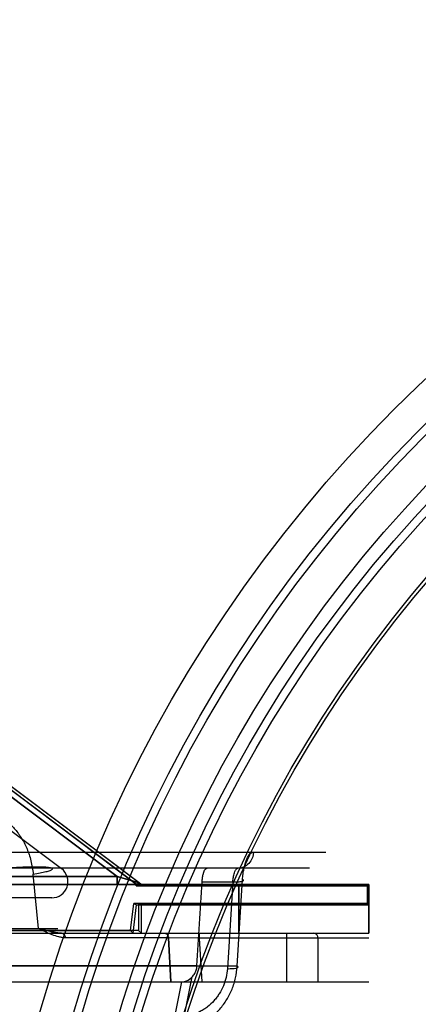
# Model space of a CAD drawing. Header units: millimetres. Extents: x 0 to 297, y 0 to 210.
# Tile 198 of 256: x 57.028 to 57.151, y 158.725 to 159.028. Entities that reach past the tile are written whole.
import ezdxf

# ---------------------------------------------------------------- set-up
doc = ezdxf.new("R2010")
doc.units = ezdxf.units.MM
doc.header["$LTSCALE"] = 16.335
doc.layers.get('0').update_dxf_attribs({"linetype": 'CONTINUOUS'})
for name, color, linetype in [('AXES_REF', 7, 'CONTINUOUS'), ('INTFCLR_1', 7, 'CONTINUOUS'), ('INTFCLR_144815', 7, 'CONTINUOUS'), ('INTFCLR_72935', 7, 'CONTINUOUS')]:
    doc.layers.add(name, color=color, linetype=linetype)

msp = doc.modelspace()

# ---------------------------------------------------------------- linework, layer by layer
at = {"color": 7, "linetype": 'Continuous'}
for centre, radius in [((57.44573, 154.95648), 4.84791), ((57.44573, 154.95648), 4.8475), ((57.44573, 154.95648), 4.81646), ((57.44573, 158.60548), 0.4275), ((57.44573, 158.60548), 0.4175), ((57.44573, 158.60548), 0.404), ((57.44573, 158.60548), 0.4), ((57.44573, 158.60548), 0.3975), ((57.44573, 158.60548), 0.385), ((57.44573, 158.60548), 0.384)]:
    msp.add_circle(centre, radius, dxfattribs=at)
at = {"color": 9, "linetype": 'Continuous'}
msp.add_circle((57.44573, 158.60548), 0.415, dxfattribs=at)
at = {"color": 7, "linetype": 'Continuous'}
msp.add_arc((57.44573, 154.95648), 4.8, 278.27713, 261.72287, dxfattribs=at)
at = {"layer": 'AXES_REF', "color": 9, "linetype": 'Continuous'}
msp.add_circle((57.44573, 154.95648), 4.42226, dxfattribs=at)
at = {"layer": 'INTFCLR_1', "color": 6, "linetype": 'Continuous'}
for p, q in [((56.97508, 158.82826), (57.06399, 158.76158)), ((56.96908, 158.82026), (57.04095, 158.76636)), ((57.06392, 158.76104), (57.06399, 158.76158)), ((57.06486, 158.76148), (57.06392, 158.76104)), ((57.06392, 158.76104), (57.13515, 158.76104)), ((57.06399, 158.76158), (57.06492, 158.76198)), ((57.06492, 158.76198), (57.06486, 158.76148)), ((57.06642, 158.76148), (57.13559, 158.76148)), ((57.13559, 158.76148), (57.13515, 158.76104)), ((57.13515, 158.76104), (57.13515, 158.75567)), ((57.03795, 158.75736), (56.98819, 158.75736)), ((57.06227, 158.74736), (57.06328, 158.75567)), ((57.06306, 158.74648), (57.06411, 158.75523)), ((57.06328, 158.75567), (57.06411, 158.75523)), ((57.13515, 158.75567), (57.06328, 158.75567)), ((57.06411, 158.75523), (57.13559, 158.75523)), ((57.13515, 158.75567), (57.13559, 158.75523)), ((56.99052, 158.74736), (57.06227, 158.74736)), ((57.06306, 158.74648), (57.06227, 158.74736)), ((56.95648, 158.74648), (57.13559, 158.74648))]:
    msp.add_line(p, q, dxfattribs=at)
at = {"layer": 'INTFCLR_1', "color": 9, "linetype": 'Continuous'}
for p, q in [((57.06492, 158.76198), (56.97548, 158.82906)), ((56.97911, 158.82322), (57.05809, 158.76398)), ((56.98944, 158.76398), (57.05809, 158.76398)), ((57.05809, 158.76398), (57.05809, 158.76148)), ((57.05809, 158.76398), (57.06492, 158.76198)), ((57.06642, 158.76148), (56.95556, 158.76148)), ((57.09559, 158.74648), (57.09559, 158.76148)), ((57.13559, 158.76148), (57.13559, 158.74648))]:
    msp.add_line(p, q, dxfattribs=at)
at = {"layer": 'INTFCLR_1', "color": 6, "linetype": 'Continuous'}
msp.add_arc((57.03795, 158.76236), 0.005, 270, 53.1301, dxfattribs=at)
at = {"layer": 'INTFCLR_1', "color": 9, "linetype": 'Continuous'}
msp.add_arc((57.06642, 158.76398), 0.0025, 233.1301, 270, dxfattribs=at)
at = {"layer": 'INTFCLR_144815', "color": 9, "linetype": 'Continuous'}
for p, q in [((56.86307, 158.77143), (57.12234, 158.77143)), ((57.11734, 158.76648), (56.83305, 158.76648)), ((57.03394, 158.7479), (57.03228, 158.76462)), ((57.09504, 158.7363), (57.09672, 158.763)), ((57.08425, 158.76226), (57.09371, 158.76226)), ((57.09371, 158.76226), (57.09204, 158.73557)), ((57.03985, 158.74783), (57, 158.7479)), ((57, 158.7479), (57.03912, 158.74786)), ((56.94278, 158.74648), (57.13409, 158.74648)), ((57.07391, 158.74506), (57.04223, 158.74506)), ((57.0834, 158.74498), (57.07391, 158.74506)), ((57.0834, 158.74648), (57.0834, 158.74498)), ((57.0834, 158.74498), (57.08415, 158.73148)), ((57.13559, 158.74498), (57.0834, 158.74498)), ((57.1103, 158.74648), (57.1103, 158.73148)), ((57.11995, 158.74498), (57.11995, 158.73148)), ((57.08269, 158.73643), (56.96219, 158.73643)), ((57.09504, 158.7363), (56.97089, 158.7363)), ((57.07874, 158.72079), (57.0812, 158.73301)), ((56.26915, 158.73148), (57.07817, 158.73148)), ((57.07791, 158.73148), (57.07575, 158.7207))]:
    msp.add_line(p, q, dxfattribs=at)
at = {"layer": 'INTFCLR_144815', "color": 6, "linetype": 'Continuous'}
for p, q in [((57.07466, 158.73148), (57.07391, 158.74506)), ((57.07391, 158.74506), (57.07466, 158.73148)), ((57.07817, 158.73148), (57.13559, 158.73148))]:
    msp.add_line(p, q, dxfattribs=at)
msp.add_ellipse((56.69355, 158.86348), major_axis=(0.14777, 2.66779), ratio=0.148162, start_param=-1.610227, end_param=-1.600538, dxfattribs=at)
at = {"layer": 'INTFCLR_144815', "color": 9, "linetype": 'Continuous'}
for points, knots in [([(57.01612, 158.78357), (57.01658, 158.78357), (57.01751, 158.78352), (57.01888, 158.7833), (57.02024, 158.78292), (57.02134, 158.78248), (57.02221, 158.78205), (57.02307, 158.78157), (57.02413, 158.78086), (57.02534, 158.77986), (57.02648, 158.77872), (57.02737, 158.77764), (57.02805, 158.7767), (57.02872, 158.77569), (57.02949, 158.77434), (57.03016, 158.7729), (57.03065, 158.77169), (57.0311, 158.77041), (57.03158, 158.76877), (57.03201, 158.76672), (57.03221, 158.76533), (57.03228, 158.76462)], [0, 0, 0, 0, 0.051, 0.101816, 0.153061, 0.205371, 0.232154, 0.259433, 0.314855, 0.371823, 0.430967, 0.493006, 0.525368, 0.558409, 0.626146, 0.696541, 0.73295, 0.770111, 0.845229, 0.921696, 1, 1, 1, 1]), ([(57.10005, 158.77143), (57.10005, 158.77049), (57.09957, 158.76885), (57.09781, 158.76699), (57.09621, 158.76648), (57.09531, 158.76648)], [0, 0, 0, 0, 0.376053, 0.640016, 1, 1, 1, 1]), ([(57.09672, 158.763), (57.09676, 158.76357), (57.09686, 158.76469), (57.09712, 158.76629), (57.09745, 158.76773), (57.09788, 158.769), (57.09849, 158.77034), (57.09934, 158.77143), (57.10005, 158.77143)], [0, 0, 0, 0, 0.182534, 0.354306, 0.513048, 0.65319, 0.773078, 1, 1, 1, 1]), ([(57.03228, 158.76462), (57.03299, 158.76475), (57.0343, 158.76499), (57.03585, 158.76533), (57.03687, 158.7656), (57.03744, 158.76578), (57.03786, 158.76596), (57.03813, 158.76609), (57.03829, 158.7663), (57.03809, 158.76648), (57.03777, 158.76656), (57.03725, 158.76667), (57.03653, 158.76673), (57.03516, 158.76682), (57.03296, 158.76684), (57.02979, 158.76679), (57.026, 158.76665), (57.02174, 158.76643), (57.01554, 158.76605), (57.00773, 158.76546), (57.00148, 158.76491), (56.99842, 158.76462)], [0, 0, 0, 0, 0.047168, 0.086468, 0.102398, 0.115451, 0.125364, 0.131966, 0.13563, 0.139392, 0.146485, 0.157721, 0.173377, 0.193452, 0.246516, 0.315814, 0.398775, 0.492329, 0.59289, 0.801095, 1, 1, 1, 1]), ([(57.09371, 158.76226), (57.09373, 158.76255), (57.09379, 158.76323), (57.09403, 158.76448), (57.09435, 158.76564), (57.095, 158.76648), (57.09531, 158.76648)], [0, 0, 0, 0, 0.184416, 0.440364, 0.804831, 1, 1, 1, 1]), ([(57.09371, 158.76226), (57.09398, 158.76226), (57.09452, 158.76226), (57.09528, 158.7623), (57.09599, 158.76235), (57.09651, 158.76247), (57.09697, 158.76255), (57.09701, 158.76289), (57.09682, 158.76295), (57.09672, 158.763)], [0, 0, 0, 0, 0.217148, 0.423315, 0.604173, 0.774902, 0.871786, 0.918434, 1, 1, 1, 1]), ([(57.04223, 158.74506), (57.04189, 158.74506), (57.04121, 158.74511), (57.03982, 158.74539), (57.03809, 158.74598), (57.03601, 158.74685), (57.03468, 158.74763), (57.03394, 158.7479)], [0, 0, 0, 0, 0.114981, 0.232799, 0.47844, 0.735283, 1, 1, 1, 1]), ([(57.04223, 158.74506), (57.04222, 158.74524), (57.04211, 158.74591), (57.04142, 158.74648), (57.04093, 158.74648)], [0, 0, 0, 0, 0.266716, 1, 1, 1, 1]), ([(57.07249, 158.74648), (57.07285, 158.74648), (57.07359, 158.74616), (57.07389, 158.74542), (57.07391, 158.74506)], [0, 0, 0, 0, 0.490619, 1, 1, 1, 1]), ([(57.11995, 158.74498), (57.11995, 158.74529), (57.11973, 158.74606), (57.11894, 158.74648), (57.1185, 158.74648)], [0, 0, 0, 0, 0.410942, 1, 1, 1, 1]), ([(57.07759, 158.71661), (57.07816, 158.71668), (57.07931, 158.71688), (57.08155, 158.71748), (57.08371, 158.71841), (57.08572, 158.71962), (57.08763, 158.72102), (57.08937, 158.72267), (57.09087, 158.72453), (57.09222, 158.72653), (57.09331, 158.7287), (57.09412, 158.73097), (57.09474, 158.7333), (57.09499, 158.7351), (57.09504, 158.7363)], [0, 0, 0, 0, 0.060971, 0.121876, 0.24392, 0.306124, 0.368313, 0.493198, 0.556652, 0.619809, 0.746401, 0.810252, 0.873545, 1, 1, 1, 1]), ([(57.09204, 158.73557), (57.09199, 158.73466), (57.09179, 158.73331), (57.0913, 158.73156), (57.09067, 158.72986), (57.08982, 158.72824), (57.08879, 158.72674), (57.08764, 158.72534), (57.08633, 158.7241), (57.08488, 158.72305), (57.08335, 158.72214), (57.08173, 158.72145), (57.08004, 158.72099), (57.07918, 158.72085), (57.07874, 158.72079)], [0, 0, 0, 0, 0.126036, 0.189218, 0.253015, 0.379655, 0.442894, 0.506456, 0.63159, 0.693892, 0.756186, 0.878295, 0.939149, 1, 1, 1, 1]), ([(57.09204, 158.73557), (57.09234, 158.73556), (57.0929, 158.73557), (57.09376, 158.73559), (57.09452, 158.73572), (57.09511, 158.73575), (57.09545, 158.73613), (57.09516, 158.73625), (57.09504, 158.7363)], [0, 0, 0, 0, 0.23293, 0.440006, 0.68572, 0.838307, 0.902805, 1, 1, 1, 1])]:
    msp.add_open_spline(points, degree=3, knots=knots, dxfattribs=at)
at = {"layer": 'INTFCLR_144815', "color": 6, "linetype": 'Continuous'}
for points, knots in [([(57.08425, 158.76226), (57.08428, 158.76267), (57.08436, 158.76348), (57.08465, 158.76487), (57.08511, 158.76648), (57.08587, 158.76648)], [0, 0, 0, 0, 0.266682, 0.5091, 1, 1, 1, 1]), ([(57.04093, 158.74648), (57.04045, 158.74648), (57.03942, 158.74661), (57.03779, 158.74695), (57.03595, 158.74744), (57.03461, 158.74766), (57.03394, 158.7479)], [0, 0, 0, 0, 0.199877, 0.434275, 0.701765, 1, 1, 1, 1]), ([(57.03394, 158.7479), (57.03461, 158.74766), (57.03595, 158.74744), (57.03779, 158.74695), (57.03942, 158.74661), (57.04045, 158.74648), (57.04093, 158.74648)], [0, 0, 0, 0, 0.298254, 0.565746, 0.800136, 1, 1, 1, 1]), ([(57.08119, 158.73301), (57.08151, 158.73334), (57.082, 158.73401), (57.08251, 158.73517), (57.08266, 158.73598), (57.08269, 158.73643)], [0, 0, 0, 0, 0.360943, 0.640332, 1, 1, 1, 1]), ([(57.07817, 158.73148), (57.07863, 158.73148), (57.07977, 158.73182), (57.08072, 158.73251), (57.08119, 158.73301)], [0, 0, 0, 0, 0.398678, 1, 1, 1, 1])]:
    msp.add_open_spline(points, degree=3, knots=knots, dxfattribs=at)
at = {"layer": 'INTFCLR_72935', "color": 6, "linetype": 'Continuous'}
for p, q in [((57.06473, 158.76104), (56.97419, 158.82894)), ((57.06473, 158.76104), (57.06562, 158.76148)), ((57.13515, 158.76104), (57.06473, 158.76104)), ((57.06495, 158.76198), (57.06562, 158.76148)), ((57.13559, 158.76148), (57.06645, 158.76148)), ((57.13515, 158.76104), (57.13559, 158.76148)), ((57.13515, 158.75567), (57.13515, 158.76104)), ((57.06473, 158.75567), (57.06473, 158.74736)), ((57.06562, 158.75523), (57.06473, 158.75567)), ((57.06473, 158.75567), (57.13515, 158.75567)), ((57.06562, 158.74648), (57.06562, 158.75523)), ((57.06562, 158.75523), (57.13559, 158.75523)), ((57.13559, 158.75523), (57.13515, 158.75567)), ((57.06473, 158.74736), (56.98709, 158.74736)), ((57.06473, 158.74736), (57.06562, 158.74648)), ((56.95648, 158.74648), (57.13559, 158.74648))]:
    msp.add_line(p, q, dxfattribs=at)
at = {"layer": 'INTFCLR_72935', "color": 9, "linetype": 'Continuous'}
for p, q in [((56.97548, 158.82907), (57.06495, 158.76198)), ((57.05811, 158.76398), (56.9791, 158.82323)), ((57.05811, 158.76398), (56.98944, 158.76398)), ((57.05811, 158.76148), (57.05811, 158.76398)), ((57.06495, 158.76198), (57.05811, 158.76398)), ((56.95556, 158.76148), (57.06645, 158.76148)), ((57.09559, 158.76148), (57.09559, 158.74648)), ((57.13559, 158.74648), (57.13559, 158.76148))]:
    msp.add_line(p, q, dxfattribs=at)

doc.saveas('drawing.dxf')
